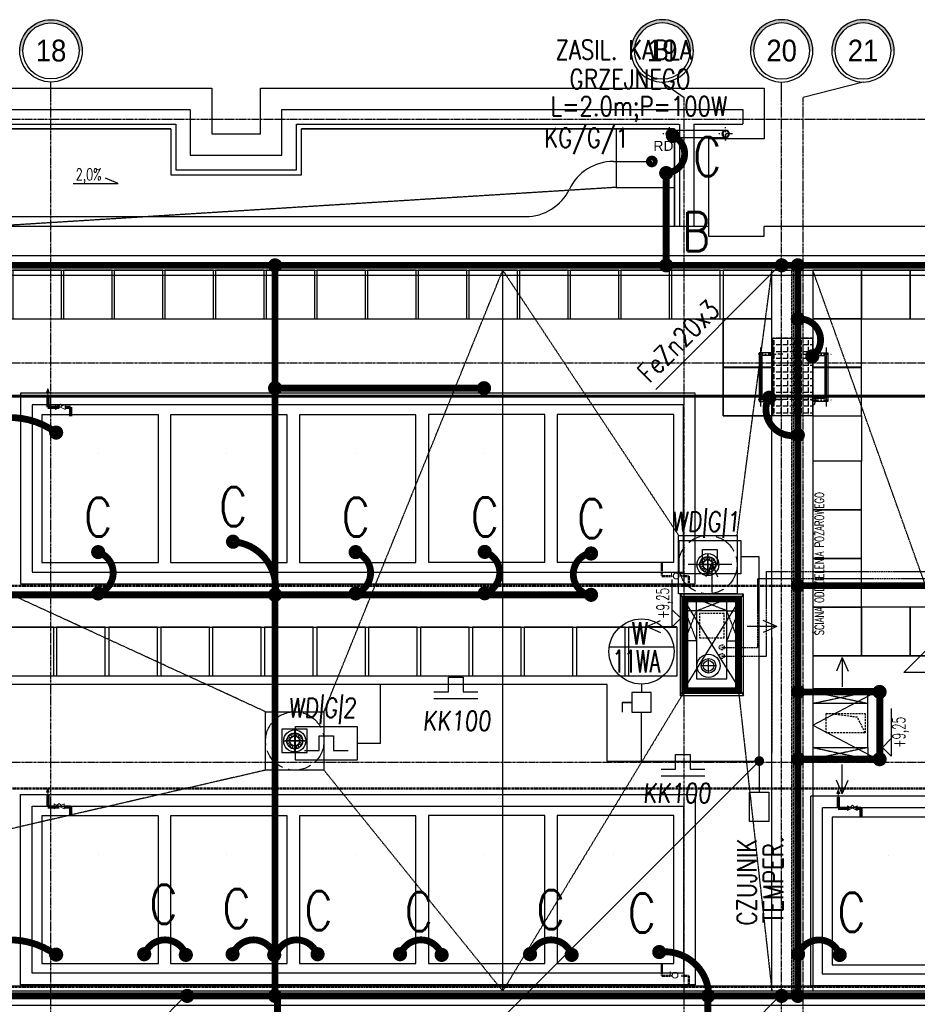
# Model space of a CAD drawing. Extents: x 3880 to 129921, y -116796 to -57711.
# Tile 70 of 110: x 55695 to 56617, y -92002 to -90991. Entities that reach past the tile are written whole.
import ezdxf
from ezdxf.enums import TextEntityAlignment as Align

# ---------------------------------------------------------------- set-up
doc = ezdxf.new("R2010")
doc.units = 0
doc.header["$LTSCALE"] = 2
for name, pattern in [('ACAD_ISO02W100', [15, 12, -3]), ('ACAD_ISO10W100', [18.5, 12, -3, 0.5, -3]), ('CENTER', [2, 1.25, -0.25, 0.25, -0.25]), ('DASHDOT', [1, 0.5, -0.25, 0, -0.25]), ('DASHDOT2', [12.7, 6.35, -3.175, 0, -3.175]), ('DASHED', [0.75, 0.5, -0.25]), ('DIVIDE2', [0.625, 0.25, -0.125, 0, -0.125, 0, -0.125])]:
    doc.linetypes.add(name, pattern=pattern)
doc.layers.get('0').update_dxf_attribs({"color": 101, "linetype": 'CONTINUOUS'})
for name, color, linetype, lineweight in [('2DH_PLS_glp', 202, 'DASHED', 50), ('2DH_PLS_glz', 86, 'CONTINUOUS', 70), ('2DH_SYM', 41, 'CONTINUOUS', 18)]:
    doc.layers.add(name, color=color, linetype=linetype, lineweight=lineweight)
for name, color, linetype in [('E35', 6, 'CONTINUOUS'), ('E50', 3, 'CONTINUOUS'), ('Ele-balustrada', 114, 'CONTINUOUS'), ('Ins-kan', 54, 'CONTINUOUS'), ('Ins-went', 141, 'CONTINUOUS'), ('Ins-wod', 152, 'CONTINUOUS'), ('KOLEKTORY_BMK_SOLAR_2_51', 1, 'CONTINUOUS'), ('Opis-rzedne', 52, 'CONTINUOUS'), ('Opis-spadki', 61, 'CONTINUOUS'), ('Opis-wykonczen', 2, 'CONTINUOUS'), ('Os-osie glowne', 1, 'CENTER'), ('Os-osie-opis', 2, 'CONTINUOUS'), ('Pzt-chodniki-hatch', 252, 'CONTINUOUS'), ('Sc-beton-hatch', 86, 'CONTINUOUS'), ('Sch-opis', 51, 'CONTINUOUS'), ('W-idok', 9, 'CONTINUOUS'), ('W-izol-w', 144, 'CONTINUOUS'), ('W-widok-spadki', 61, 'CONTINUOUS')]:
    doc.layers.add(name, color=color, linetype=linetype)
doc.styles.add('CP_ATTR', font='ROMANS.SHX')
doc.styles.add('dwg_opis duży', font='ARIAL.TTF', dxfattribs={"width": 0.9})
doc.styles.add('dwg_opis podstawowy', font='romans.shx', dxfattribs={"width": 0.9})
doc.styles.add('ROMANS', font='romans', dxfattribs={"width": 0.85})
doc.styles.add('TYTUL2', font='ARIAL.TTF')

# ---------------------------------------------------------------- blocks, each defined once
blk = doc.blocks.new('A$C5F9C5678')
at = {"layer": 'E35'}
for p, q in [((-39.2, 9.9), (-39.2, 24.9)), ((-39.2, 24.9), (-24.2, 24.9)), ((-24.2, 24.9), (-24.2, 9.9)), ((-54.2, 9.9), (-39.2, 9.9)), ((-24.2, 9.9), (-9.2, 9.9))]:
    blk.add_line(p, q, dxfattribs=at)
blk.add_lwpolyline([(-63.3, 34.4), (0, 34.4), (0, 0), (-63.3, 0)], close=True, dxfattribs=at)
blk = doc.blocks.new('A$C396C56EA')
at = {"layer": 'E35'}
for p, q in [((0, 0), (45, 0)), ((0, -6.9), (15, -6.9)), ((15, -6.9), (15, -21.9)), ((30, -21.9), (30, -6.9)), ((30, -6.9), (45, -6.9)), ((15, -21.9), (30, -21.9))]:
    blk.add_line(p, q, dxfattribs=at)
blk = doc.blocks.new('_gkjgskfjgkdfh')
at = {"linetype": 'DASHDOT2', "ltscale": 0.5}
for points in [[(-7, 0), (7, 0)], [(0, -7), (0, 7)], [(0, 0), (0, -7)]]:
    blk.add_lwpolyline(points, dxfattribs=at)
at = {"ltscale": 2}
for radius in [3.75, 3.25]:
    blk.add_circle((0, 0), radius, dxfattribs=at)
blk = doc.blocks.new('SPADKI')
at = {"ltscale": 25}
blk.add_lwpolyline([(0, 0), (0, -70), (-8, -50), (-8, -50)], dxfattribs=at)
at = {"ltscale": 25, "style": 'ROMANS', "width": 0.7}
blk.add_attdef('SP%', text='', height=18, rotation=90, dxfattribs=at).set_placement((-4.9, -24), align=Align.CENTER)
blk = doc.blocks.new('_opis_osi_liczbowy')
blk.add_hatch(color=256).paths.add_polyline_path([(32, 32), (32, 28.8, -1), (32, -28.8), (32, -32, 1)])
for radius in [32, 28.8]:
    blk.add_circle((32, 0), radius)
at = {"style": 'dwg_opis duży', "width": 0.9}
blk.add_attdef('AXNAMEH', text='', height=22.4, rotation=90, dxfattribs=at).set_placement((32, 0), align=Align.MIDDLE_CENTER)
blk = doc.blocks.new('_SKGJFKGJFGKHGJ')
blk.add_line((-13.5, -53.9), (-13.5, 6.9))
at = {"linetype": 'DASHDOT', "ltscale": 5, "flags": 128}
for points in [[(9.4, 0), (-20.4, 0)], [(9.4, -47), (-20.4, -47)]]:
    blk.add_lwpolyline(points, dxfattribs=at)
at = {"flags": 128}
for points in [[(-1.9, -48.5), (-15, -48.5), (-15, 1.5), (-1.9, 1.5)], [(-1.9, -45.5), (-12, -45.5), (-12, -1.5), (-1.9, -1.5)]]:
    blk.add_lwpolyline(points, dxfattribs=at)
for points in [[(0, 5), (0, -5), (-1, -5, -0.199443), (-1, 5)], [(0, -52), (0, -42), (-1, -42, 0.199443), (-1, -52)]]:
    blk.add_lwpolyline(points, format="xyb", close=True, dxfattribs=at)
at = {"linetype": 'DASHED', "ltscale": 0.1, "flags": 128}
for points in [[(-1.9, 1.5), (0, 1.5)], [(-1.9, -1.5), (0, -1.5)], [(0, -45.5), (-1.9, -45.5)], [(0, -48.5), (-1.9, -48.5)]]:
    blk.add_lwpolyline(points, dxfattribs=at)
blk = doc.blocks.new('CPHS_858')
for p, q in [((0, 0.75), (-0.15, 0.35)), ((-0.15, 0.35), (0.15, 0.35)), ((0.15, 0.35), (0, 0.75)), ((0, 0), (0, 0.35))]:
    blk.add_line(p, q)
blk.add_solid([(-0.15, 0.35), (0, 0.75), (0.15, 0.35)])
at = {"linetype": 'ByBlock', "style": 'CP_ATTR', "flags": 9}
for tag in ['OTHER', 'WEIGHT', 'VOLTAGE', 'POWER', 'FLOW', 'TEMPERATURE', 'PN', 'DN', 'CHARACTER', 'ORDER-NO', 'PRODUCT-TYPE', 'ARTICLE', 'PRODUCER', 'NUMBER', 'GROUP', 'NAME']:
    blk.add_attdef(tag, text='', height=0.00005, dxfattribs=at).set_placement((-0.09, -0.02), align=Align.MIDDLE_LEFT)
blk = doc.blocks.new('CPHS_009')
for p, q in [((-0.5, 0.25), (0.5, -0.25)), ((0.5, 0.25), (-0.5, -0.25)), ((-0.5, -0.25), (-0.5, 0.25)), ((-0.2, 0.1), (0, 0.3)), ((0, 0.3), (0.2, 0.1)), ((0.5, -0.25), (0.5, 0.25))]:
    blk.add_line(p, q)
at = {"linetype": 'ByBlock', "style": 'CP_ATTR', "flags": 9}
for tag in ['NAME', 'GROUP', 'NUMBER', 'PRODUCER', 'ARTICLE', 'PRODUCT-TYPE', 'ORDER-NO', 'CHARACTER', 'DN', 'PN', 'TEMPERATURE', 'FLOW', 'POWER', 'VOLTAGE', 'WEIGHT', 'OTHER']:
    blk.add_attdef(tag, text='', height=0.00005, dxfattribs=at).set_placement((-0.09, -0.02), align=Align.MIDDLE_LEFT)
blk = doc.blocks.new('CPHS_873')
for p, q in [((0, 0.3), (0, 0.5)), ((0, 0.5), (0.4, 0.5))]:
    blk.add_line(p, q)
blk.add_circle((0, 0), 0.3)
at = {"linetype": 'ByBlock', "style": 'CP_ATTR', "flags": 9}
for tag in ['OTHER', 'WEIGHT', 'VOLTAGE', 'POWER', 'FLOW', 'TEMPERATURE', 'PN', 'DN', 'CHARACTER', 'ORDER-NO', 'PRODUCT-TYPE', 'ARTICLE', 'PRODUCER', 'NUMBER', 'GROUP', 'NAME']:
    blk.add_attdef(tag, text='', height=0.00005, dxfattribs=at).set_placement((-0.09, -0.02), align=Align.MIDDLE_LEFT)
blk = doc.blocks.new('_kdjkgjksjhgkfhh')
for p, q in [((0, 11.2), (0, -11.2)), ((-11.2, 0), (11.2, 0))]:
    blk.add_line(p, q)
for radius in [11.3, 8.25]:
    blk.add_circle((0, 0), radius)
blk = doc.blocks.new('_kgjdskfgjkfh')
at = {"linetype": 'ACAD_ISO10W100'}
for p, q in [((10, 0), (-10, 0)), ((0, 10), (0, -10))]:
    blk.add_line(p, q, dxfattribs=at)
at = {"linetype": 'Continuous', "ltscale": 7}
for p, q in [((-8, 0), (-5, 0)), ((-7.6, 2.5), (-4.8, 1.5)), ((-6.5, 4.7), (-4, 2.9)), ((-4.7, 6.5), (-2.9, 4)), ((-2.5, 7.6), (-1.5, 4.8)), ((0, 8), (0, 5)), ((2.5, 7.6), (1.5, 4.8)), ((4.7, 6.5), (2.9, 4)), ((6.5, 4.7), (4, 2.9)), ((7.6, 2.5), (4.8, 1.5)), ((8, 0), (5, 0)), ((-7.6, -2.5), (-4.8, -1.5)), ((-6.5, -4.7), (-4, -2.9)), ((-4.7, -6.5), (-2.9, -4)), ((-2.5, -7.6), (-1.5, -4.8)), ((0, -8), (0, -5)), ((2.5, -7.6), (1.5, -4.8)), ((4.7, -6.5), (2.9, -4)), ((6.5, -4.7), (4, -2.9)), ((7.6, -2.5), (4.8, -1.5))]:
    blk.add_line(p, q, dxfattribs=at)
at = {"linetype": 'ACAD_ISO02W100'}
blk.add_circle((0, 0), 30, dxfattribs=at)
at = {"linetype": 'Continuous', "ltscale": 7}
for radius in [8, 5]:
    blk.add_circle((0, 0), radius, dxfattribs=at)
blk = doc.blocks.new('_STRZAŁKA_WENT')
for q in [(-6, -14), (0, -30.2), (6, -14)]:
    blk.add_line((0, 0), q)
blk = doc.blocks.new('dwg_kota arch 50')
blk.add_lwpolyline([(39.75, 9), (-9, 9), (0, 0), (9, 9)])
at = {"style": 'dwg_opis podstawowy', "width": 0.6}
blk.add_attdef('KOTA_ARCH', text='', height=12.75, dxfattribs=at).set_placement((15.375, 8.25), align=Align.BOTTOM_CENTER)

msp = doc.modelspace()

# ---------------------------------------------------------------- hatches: boundary and pattern name
at = {"linetype": 'DASHED', "ltscale": 2}
h = msp.add_hatch(color=4, dxfattribs=at)
h.paths.add_polyline_path([(56413.494, -91644.115, 1), (56418.745, -91644.115, 1)])
h.paths.add_polyline_path([(56418.745, -91635.188, 1), (56413.494, -91635.188, 1)])
at = {"layer": 'W-idok'}
h = msp.add_hatch(dxfattribs=at)
h.set_pattern_fill('ANGLE', color=256, angle=90, style=0)
h.set_pattern_definition([(90, (-41424.7545, -143286.198), (-6.985, 4e-16), [5.08, -1.905]), (180, (-41424.7545, -143286.198), (-9e-16, -6.985), [5.08, -1.905])])
h.paths.add_polyline_path([(56468.547, -91397.683), (56468.547, -91317.683), (56509.047, -91317.683), (56509.047, -91397.683)])

# ---------------------------------------------------------------- linework, layer by layer
at = {"color": 4, "linetype": 'DASHED', "ltscale": 0.8}
for p, q in [((56461.944, -91644.115), (56461.944, -91557.187)), ((56461.944, -91557.187), (56655.353, -91557.187)), ((56453.016, -91635.188), (56453.016, -91564.345)), ((56453.016, -91564.345), (56655.353, -91564.345))]:
    msp.add_line(p, q, dxfattribs=at)
at = {"color": 4, "linetype": 'DASHED', "ltscale": 2}
for p, q in [((56393.368, -91600.326), (56393.368, -91625.326)), ((56418.368, -91600.326), (56393.368, -91600.326)), ((56418.368, -91625.326), (56418.368, -91600.326)), ((56393.368, -91625.326), (56418.368, -91625.326)), ((56555.376, -91707.022), (56523.376, -91703.022)), ((56523.376, -91723.022), (56523.376, -91703.022)), ((56523.376, -91703.022), (56563.376, -91703.022)), ((56563.376, -91723.022), (56555.376, -91707.022)), ((56563.376, -91703.022), (56563.376, -91723.022)), ((56563.376, -91723.022), (56523.376, -91723.022))]:
    msp.add_line(p, q, dxfattribs=at)
at = {"color": 4, "linetype": 'DASHED', "ltscale": 0.8}
for points in [[(56416.119, -91635.188), (56453.016, -91635.188)], [(56416.119, -91644.115), (56461.944, -91644.115)]]:
    msp.add_lwpolyline(points, dxfattribs=at)
at = {"color": 4, "linetype": 'DASHED', "ltscale": 2}
for centre in [(56416.119, -91635.188), (56416.119, -91644.115)]:
    msp.add_circle(centre, 2.626, dxfattribs=at)
at = {"layer": '2DH_PLS_glp'}
for p, q in [((56354.426, -91548.91), (56354.426, -91556.99)), ((56354.426, -91550.103), (56354.426, -91561.99)), ((56354.426, -91561.99), (56364.785, -91561.99)), ((56374.785, -91561.99), (56382.288, -91561.99)), ((56382.288, -91561.99), (56382.288, -91571.937)), ((54215.861, -91571.937), (57884.164, -91572.348)), ((57212.899, -91780.224), (53518.435, -91780.224)), ((56354.426, -91959.277), (56354.426, -91967.358)), ((56354.426, -91960.47), (56354.426, -91972.358)), ((56354.426, -91972.358), (56364.785, -91972.358)), ((56374.785, -91972.358), (56382.288, -91972.358)), ((56382.288, -91972.358), (56382.288, -91982.304)), ((54215.861, -91983.726), (61749.61, -91983.726))]:
    msp.add_line(p, q, dxfattribs=at)
at = {"layer": '2DH_PLS_glz'}
for p, q in [((53526.181, -91377.037), (58587.485, -91377.331)), ((55724.334, -91377.039), (55724.334, -91388.52)), ((55724.334, -91388.52), (55735.889, -91388.52)), ((55741.889, -91388.52), (55747.549, -91388.52)), ((55747.549, -91388.52), (55747.549, -91397.749)), ((55724.334, -91787.406), (55724.334, -91798.887)), ((56535.645, -91788.828), (56535.645, -91800.309)), ((55724.334, -91798.887), (55735.889, -91798.887)), ((55741.889, -91798.887), (55747.549, -91798.887)), ((55747.549, -91798.887), (55747.549, -91808.116)), ((56535.645, -91800.309), (56547.2, -91800.309)), ((56553.2, -91800.309), (56558.86, -91800.309)), ((56558.86, -91800.309), (56558.86, -91809.537))]:
    msp.add_line(p, q, dxfattribs=at)
at = {"layer": 'E35'}
for p, q in [((56348.379, -91370.368), (56477.547, -91241.2)), ((56348.379, -91370.368), (56477.547, -91241.2)), ((56732.543, -91531.358), (56602.872, -91661.03)), ((56300.542, -91634.809), (56367.26, -91634.809)), ((56961.321, -91661.03), (56602.872, -91661.03)), ((56454.542, -91751.961), (56008.496, -92198.007)), ((55738.206, -92120.368), (55867.374, -91991.2)), ((55738.206, -92120.368), (55867.374, -91991.2)), ((56286.312, -92182.435), (56477.547, -91991.2)), ((56286.312, -92182.435), (56477.547, -91991.2))]:
    msp.add_line(p, q, dxfattribs=at)
at = {"layer": 'E35', "ltscale": 0.5}
msp.add_line((56313.732, -91691.712), (56313.732, -91701.712), dxfattribs=at)
for points in [[(56343.732, -91681.712), (56323.732, -91681.712), (56323.732, -91701.712), (56343.732, -91701.712)], [(56323.732, -91691.712), (56313.732, -91691.712), (56313.732, -91691.712), (56323.732, -91691.712)], [(56444.542, -91783.958), (56464.542, -91783.958), (56464.542, -91813.982), (56444.542, -91813.982)]]:
    msp.add_lwpolyline(points, close=True, dxfattribs=at)
at = {"layer": 'E35', "const_width": 5}
msp.add_lwpolyline([(56452.042, -91751.961, 1), (56457.042, -91751.961, 1)], format="xyb", close=True, dxfattribs=at)
at = {"layer": 'E50'}
for p, q in [((56304.79, -91136.378), (56344.278, -91136.378)), ((55118.403, -91193.008), (56214.684, -91193.008)), ((56454.542, -91542.132), (56435.635, -91542.132)), ((56454.542, -91751.961), (56454.542, -91542.132)), ((56298.35, -91673.295), (54852.002, -91673.295)), ((56065.914, -91733.787), (56065.914, -91673.295)), ((56298.35, -91751.961), (56298.35, -91673.295)), ((56333.732, -91672.876), (56333.732, -91681.712)), ((56333.732, -91751.961), (56333.732, -91701.712)), ((56065.914, -91733.787), (56041.873, -91733.787)), ((56298.35, -91751.961), (56454.542, -91751.961)), ((56454.542, -91751.961), (56454.542, -91783.958))]:
    msp.add_line(p, q, dxfattribs=at)
at = {"layer": 'E50', "const_width": 7}
for points in [[(56362.205, -91110.187, -1), (56369.705, -91110.187, -1)], [(56344.278, -91133.878, 1), (56344.278, -91138.878, 1)], [(56355.276, -91148.315, -1), (56362.776, -91148.315, -1)], [(55953.797, -91243.022, -1), (55961.297, -91243.022, -1)], [(56490.398, -91243.022, -1), (56497.898, -91243.022, -1)], [(56490.398, -91298.057, -1), (56497.898, -91298.057, -1)], [(56505.297, -91336.416, -1), (56512.797, -91336.416, -1)], [(55953.797, -91369.168, -1), (55961.297, -91369.168, -1)], [(56168.269, -91369.168, -1), (56175.769, -91369.168, -1)], [(56468.443, -91378.95, -1), (56460.943, -91378.95, -1)], [(55732.838, -91418.459, 1), (55732.838, -91410.959, 1)], [(56490.398, -91417.309, 1), (56497.898, -91417.309, 1)], [(55914.42, -91530.489, -1), (55914.42, -91522.989, -1)], [(55772.225, -91537.422, -1), (55779.725, -91537.422, -1)], [(56036.456, -91537.422, -1), (56043.956, -91537.422, -1)], [(56168.997, -91537.207, -1), (56176.497, -91537.207, -1)], [(56278.17, -91538.844, -1), (56285.67, -91538.844, -1)], [(56490.398, -91571.937, -1), (56497.898, -91571.937, -1)], [(55772.225, -91579.879, -1), (55779.725, -91579.879, -1)], [(55953.797, -91581.301, -1), (55961.297, -91581.301, -1)], [(55957.547, -91585.051, 1), (55957.547, -91577.551, 1)], [(56036.456, -91579.879, -1), (56043.956, -91579.879, -1)], [(56168.997, -91579.664, -1), (56176.497, -91579.664, -1)], [(56278.17, -91581.301, -1), (56285.67, -91581.301, -1)], [(56490.726, -91680.999, -1), (56498.226, -91680.999, -1)], [(56574.329, -91680.999, -1), (56581.829, -91680.999, -1)], [(56490.726, -91750.022, -1), (56498.226, -91750.022, -1)], [(56574.329, -91750.022, -1), (56581.829, -91750.022, -1)], [(56355.648, -91947.974, -1), (56348.148, -91947.974, -1)], [(55732.838, -91954.344, 1), (55732.838, -91946.844, 1)], [(55823.221, -91953.96, -1), (55823.221, -91946.46, -1)], [(55865.941, -91954.67, 1), (55865.941, -91947.17, 1)], [(55913.922, -91953.96, -1), (55913.922, -91946.46, -1)], [(55956.642, -91954.67, 1), (55956.642, -91947.17, 1)], [(56001.173, -91953.96, 1), (56001.173, -91946.46, 1)], [(56085.826, -91953.96, -1), (56085.826, -91946.46, -1)], [(56128.546, -91954.67, 1), (56128.546, -91947.17, 1)], [(56219.259, -91953.96, -1), (56219.259, -91946.46, -1)], [(56261.979, -91954.67, 1), (56261.979, -91947.17, 1)], [(56494.429, -91954.022, -1), (56494.429, -91946.522, -1)], [(56537.149, -91954.732, 1), (56537.149, -91947.232, 1)], [(55961.297, -91993.022, -1), (55953.797, -91993.022, -1)], [(56405.853, -91993.022, -1), (56398.353, -91993.022, -1)], [(56490.398, -91993.022, -1), (56497.898, -91993.022, -1)]]:
    msp.add_lwpolyline(points, format="xyb", close=True, dxfattribs=at)
for points in [[(56365.955, -91110.187, -0.78481799), (56359.698, -91148.129, -2.21832926)], [(56494.148, -91298.057, -0.73203242), (56509.719, -91336.23, -2.21832926)], [(56494.148, -91417.309, -0.62059866), (56464.022, -91379.135, -2.21832926)], [(55732.838, -91414.709, 0.31998417), (55638.525, -91414.038, 2.21832926)], [(55957.547, -91581.301, 0.43585969), (55914.869, -91526.777, 2.21832926)], [(55775.975, -91537.422, -0.71386373), (55776.646, -91579.693, -2.21832926)], [(56040.206, -91537.422, -0.71386373), (56040.878, -91579.693, -2.21832926)], [(56172.747, -91537.207, -0.71386373), (56173.418, -91579.478, -2.21832926)], [(56279.074, -91538.844, 0.71386373), (56278.402, -91581.115, 2.21832926)], [(55732.838, -91950.92, 0.31998417), (55638.525, -91950.248, 2.21832926)], [(55865.941, -91950.92, 0.71386373), (55823.67, -91950.248, 2.21832926)], [(55956.642, -91950.92, 0.71386373), (55914.371, -91950.248, 2.21832926)], [(55958.453, -91950.92, -0.71386373), (56000.723, -91950.248, -2.21832926)], [(56128.546, -91950.92, 0.71386373), (56086.275, -91950.248, 2.21832926)], [(56261.979, -91950.92, 0.71386373), (56219.708, -91950.248, 2.21832926)], [(56537.149, -91950.982, 0.71386373), (56494.878, -91950.31, 2.21832926)], [(56351.898, -91947.974, -0.44561768), (56402.774, -91992.676, -2.21832926)]]:
    msp.add_lwpolyline(points, format="xyb", dxfattribs=at)
at = {"layer": 'E50', "ltscale": 15, "const_width": 7}
for points in [[(56359.117, -91152.063, 1), (56358.935, -91144.566, 1)], [(56359.117, -91246.771, 1), (56358.935, -91239.273, 1)], [(56477.638, -91246.771, 1), (56477.456, -91239.273, 1)], [(55867.465, -91996.771, 1), (55867.283, -91989.273, 1)], [(56477.638, -91996.771, 1), (56477.456, -91989.273, 1)]]:
    msp.add_lwpolyline(points, format="xyb", close=True, dxfattribs=at)
at = {"layer": 'E50', "const_width": 7}
for points in [[(56359.026, -91243.022), (56359.026, -91148.315)], [(53609.547, -91243.022), (62552.547, -91243.022)], [(55957.547, -91243.022), (55957.547, -91993.022)], [(56494.148, -91243.022), (56494.148, -91993.022)], [(55957.547, -91369.168), (56172.019, -91369.168)], [(53450.164, -91581.301), (55957.547, -91581.301)], [(56281.92, -91581.301), (55957.404, -91581.301)], [(57153.597, -91571.937), (56494.148, -91571.937)], [(56378.214, -91585.584), (56433.214, -91585.584), (56433.214, -91679.584), (56378.214, -91679.584), (56378.214, -91585.584)], [(56494.148, -91680.999), (56578.079, -91680.999), (56578.079, -91750.022), (56506.011, -91750.022), (56494.148, -91750.022)], [(53450.164, -91993.022), (62552.547, -91993.022)], [(55960.066, -91993.022), (55960.066, -95501.275)]]:
    msp.add_lwpolyline(points, dxfattribs=at)
at = {"layer": 'E50', "linetype": 'DIVIDE2', "ltscale": 70, "const_width": 7}
msp.add_lwpolyline([(56401.691, -91993.022), (56401.691, -95743.022)], dxfattribs=at)
at = {"layer": 'E50', "color": 6}
msp.add_circle((56333.732, -91639.451), 33.425, dxfattribs=at)
at = {"layer": 'E50'}
for centre, start, end in [((56304.79, -91186.378), 90, 154.297406), ((56214.684, -91143.008), 270, 334.297406)]:
    msp.add_arc(centre, 50, start, end, dxfattribs=at)
at = {"layer": 'Ins-kan', "ltscale": 0.2}
for p, q in [((56402.478, -91661.667), (56402.478, -91646.667)), ((56409.978, -91654.167), (56394.978, -91654.167))]:
    msp.add_line(p, q, dxfattribs=at)
for radius in [11.862, 7.5, 5.5]:
    msp.add_circle((56402.478, -91654.167), radius, dxfattribs=at)
at = {"layer": 'KOLEKTORY_BMK_SOLAR_2_51'}
for points in [[(55837.846, -91548.045), (55837.846, -91396.327), (55718.236, -91396.327), (55718.236, -91548.045)], [(55969.898, -91548.045), (55969.898, -91396.327), (55850.288, -91396.327), (55850.288, -91548.045)], [(56102.077, -91548.045), (56102.077, -91396.327), (55982.468, -91396.327), (55982.468, -91548.045)], [(56234.618, -91547.83), (56234.618, -91396.112), (56115.008, -91396.112), (56115.008, -91547.83)], [(56366.797, -91547.83), (56366.797, -91396.112), (56247.188, -91396.112), (56247.188, -91547.83)], [(55837.846, -91959.834), (55837.846, -91808.116), (55718.236, -91808.116), (55718.236, -91959.834)], [(55969.898, -91959.834), (55969.898, -91808.116), (55850.288, -91808.116), (55850.288, -91959.834)], [(56102.077, -91959.834), (56102.077, -91808.116), (55982.468, -91808.116), (55982.468, -91959.834)], [(56234.618, -91959.619), (56234.618, -91807.901), (56115.008, -91807.901), (56115.008, -91959.619)], [(56366.797, -91959.619), (56366.797, -91807.901), (56247.188, -91807.901), (56247.188, -91959.619)], [(56649.157, -91961.256), (56649.157, -91809.537), (56529.547, -91809.537), (56529.547, -91961.256)]]:
    msp.add_lwpolyline(points, close=True, dxfattribs=at)
at = {"layer": 'Opis-wykonczen'}
for points in [[(55776.07, -91436.123), (55776.07, -91436.112)], [(55908.122, -91436.123), (55908.122, -91436.112)], [(56040.302, -91436.123), (56040.302, -91436.112)], [(56172.842, -91435.908), (56172.842, -91435.897)], [(56305.022, -91435.908), (56305.022, -91435.897)], [(55776.07, -91847.912), (55776.07, -91847.901)], [(55908.122, -91847.912), (55908.122, -91847.901)], [(56040.302, -91847.912), (56040.302, -91847.901)], [(56172.842, -91847.697), (56172.842, -91847.686)], [(56305.022, -91847.697), (56305.022, -91847.686)], [(56587.382, -91849.334), (56587.382, -91849.323)]]:
    msp.add_lwpolyline(points, dxfattribs=at)
at = {"layer": 'Os-osie glowne'}
for points in [[(55727.547, -96575.018), (55727.547, -91070.848)], [(56377.547, -96575.018), (56377.547, -91070.848)], [(56477.547, -96575.018), (56477.547, -91070.848)], [(56499.547, -96575.018), (56499.547, -91070.848)], [(50525.547, -91093.022), (62792.547, -91093.022)], [(50525.547, -91243.022), (62792.547, -91243.022)], [(50525.547, -91343.022), (62792.547, -91343.022)], [(50525.547, -91753.022), (62792.547, -91753.022)], [(50525.547, -91993.022), (62792.547, -91993.022)]]:
    msp.add_lwpolyline(points, dxfattribs=at)
at = {"layer": 'Os-osie-opis'}
for points in [[(55727.547, -91070.848), (55727.547, -91054.848)], [(56355.047, -91054.848), (56377.547, -91070.848)], [(56477.547, -91070.848), (56477.547, -91054.848)], [(56561.047, -91054.848), (56499.547, -91070.848)]]:
    msp.add_lwpolyline(points, dxfattribs=at)
at = {"layer": 'Pzt-chodniki-hatch'}
for points in [[(55688.303, -91248.022), (55688.303, -91298.022), (55738.303, -91298.022), (55738.303, -91248.022)], [(55740.303, -91248.022), (55740.303, -91298.022), (55790.303, -91298.022), (55790.303, -91248.022)], [(55792.303, -91248.022), (55792.303, -91298.022), (55842.303, -91298.022), (55842.303, -91248.022)], [(55844.303, -91248.022), (55844.303, -91298.022), (55894.303, -91298.022), (55894.303, -91248.022)], [(55896.303, -91248.022), (55896.303, -91298.022), (55946.303, -91298.022), (55946.303, -91248.022)], [(55948.303, -91248.022), (55948.303, -91298.022), (55998.303, -91298.022), (55998.303, -91248.022)], [(56000.303, -91248.022), (56000.303, -91298.022), (56050.303, -91298.022), (56050.303, -91248.022)], [(56052.303, -91248.022), (56052.303, -91298.022), (56102.303, -91298.022), (56102.303, -91248.022)], [(56104.303, -91248.022), (56104.303, -91298.022), (56154.303, -91298.022), (56154.303, -91248.022)], [(56156.303, -91248.022), (56156.303, -91298.022), (56206.303, -91298.022), (56206.303, -91248.022)], [(56208.303, -91248.022), (56208.303, -91298.022), (56258.303, -91298.022), (56258.303, -91248.022)], [(56260.303, -91248.022), (56260.303, -91298.022), (56310.303, -91298.022), (56310.303, -91248.022)], [(56312.303, -91248.022), (56312.303, -91298.022), (56362.303, -91298.022), (56362.303, -91248.022)], [(56364.303, -91248.022), (56364.303, -91298.022), (56414.303, -91298.022), (56414.303, -91248.022)], [(56417.547, -91248.022), (56417.547, -91298.022), (56467.547, -91298.022), (56467.547, -91248.022)], [(56509.547, -91248.022), (56509.547, -91298.022), (56559.547, -91298.022), (56559.547, -91248.022)], [(56559.547, -91248.022), (56559.547, -91298.022), (56609.547, -91298.022), (56609.547, -91248.022)], [(56609.547, -91248.022), (56609.547, -91298.022), (56659.547, -91298.022), (56659.547, -91248.022)], [(56417.547, -91297.852), (56417.547, -91347.852), (56467.547, -91347.852), (56467.547, -91297.852)], [(56509.547, -91297.852), (56509.547, -91347.852), (56559.547, -91347.852), (56559.547, -91297.852)], [(56417.547, -91347.683), (56417.547, -91397.683), (56467.547, -91397.683), (56467.547, -91347.683)], [(56509.547, -91347.683), (56509.547, -91397.683), (56559.547, -91397.683), (56559.547, -91347.683)], [(56509.547, -91444.022), (56509.547, -91494.022), (56559.547, -91494.022), (56559.547, -91444.022)], [(56509.547, -91494.022), (56509.547, -91544.022), (56559.547, -91544.022), (56559.547, -91494.022)], [(56509.547, -91544.022), (56509.547, -91594.022), (56559.547, -91594.022), (56559.547, -91544.022)], [(56509.547, -91594.022), (56509.547, -91644.022), (56559.547, -91644.022), (56559.547, -91594.022)], [(56559.547, -91594.022), (56559.547, -91644.022), (56609.547, -91644.022), (56609.547, -91594.022)], [(56609.547, -91594.022), (56609.547, -91644.022), (56659.547, -91644.022), (56659.547, -91594.022)], [(55680.303, -91614.548), (55680.303, -91664.548), (55730.303, -91664.548), (55730.303, -91614.548)], [(55733.303, -91614.548), (55733.303, -91664.548), (55783.303, -91664.548), (55783.303, -91614.548)], [(55786.803, -91614.548), (55786.803, -91664.548), (55836.803, -91664.548), (55836.803, -91614.548)], [(55840.303, -91614.548), (55840.303, -91664.548), (55890.303, -91664.548), (55890.303, -91614.548)], [(55893.303, -91614.548), (55893.303, -91664.548), (55943.303, -91664.548), (55943.303, -91614.548)], [(55946.803, -91614.548), (55946.803, -91664.548), (55996.803, -91664.548), (55996.803, -91614.548)], [(56000.303, -91614.548), (56000.303, -91664.548), (56050.303, -91664.548), (56050.303, -91614.548)], [(56053.303, -91614.548), (56053.303, -91664.548), (56103.303, -91664.548), (56103.303, -91614.548)], [(56106.803, -91614.548), (56106.803, -91664.548), (56156.803, -91664.548), (56156.803, -91614.548)], [(56160.303, -91614.548), (56160.303, -91664.548), (56210.303, -91664.548), (56210.303, -91614.548)], [(56213.303, -91614.548), (56213.303, -91664.548), (56263.303, -91664.548), (56263.303, -91614.548)], [(56266.803, -91614.548), (56266.803, -91664.548), (56316.803, -91664.548), (56316.803, -91614.548)], [(56320.303, -91614.548), (56320.303, -91664.548), (56370.303, -91664.548), (56370.303, -91614.548)]]:
    msp.add_lwpolyline(points, close=True, dxfattribs=at)
msp.add_lwpolyline([(56559.547, -91397.683), (56559.547, -91444.022)], dxfattribs=at)
at = {"layer": 'Sc-beton-hatch'}
msp.add_lwpolyline([(55964.547, -91719.022), (55964.547, -91743.022), (55990.547, -91743.022), (55990.547, -91719.022)], close=True, dxfattribs=at)
at = {"layer": 'W-idok', "linetype": 'DASHED', "ltscale": 0.5}
for p, q in [((55464.547, -91083.022), (55870.547, -91083.022)), ((55964.547, -91083.022), (56437.547, -91083.022)), ((55479.547, -91098.022), (55855.547, -91098.022)), ((55979.547, -91098.022), (56372.547, -91098.022)), ((56372.547, -91098.022), (56372.547, -91203.022)), ((56387.547, -91098.022), (56387.547, -91203.022)), ((56387.547, -91098.022), (56437.547, -91098.022)), ((56578.079, -91680.999), (56509.547, -91680.999)), ((56578.079, -91680.999), (56578.079, -91750.022)), ((56566.079, -91692.999), (56509.547, -91692.999)), ((56566.079, -91738.022), (56566.079, -91692.999)), ((56509.547, -91738.022), (56566.079, -91738.022)), ((56578.079, -91750.022), (56509.547, -91750.022))]:
    msp.add_line(p, q, dxfattribs=at)
at = {"layer": 'W-idok'}
for p, q in [((56467.547, -91248.022), (56509.547, -91248.022)), ((56467.547, -91988.022), (56467.547, -91248.022)), ((56509.547, -91248.022), (56509.547, -91988.022)), ((56417.547, -91397.683), (56417.547, -91298.022)), ((56509.547, -91988.022), (56467.547, -91988.022))]:
    msp.add_line(p, q, dxfattribs=at)
at = {"layer": 'W-idok', "linetype": 'DASHED'}
msp.add_line((56467.547, -91625.008), (56467.547, -91743.022), dxfattribs=at)
at = {"layer": 'W-idok', "linetype": 'DASHED', "ltscale": 0.5}
for points in [[(55870.547, -91083.022), (55870.547, -91130.022), (55964.547, -91130.022), (55964.547, -91083.022)], [(56437.547, -91083.022), (56437.547, -91098.022)], [(55855.547, -91098.022), (55855.547, -91145.022), (55979.547, -91145.022), (55979.547, -91098.022)], [(53460.047, -91333.022), (53599.547, -91333.022), (53599.547, -91233.022), (62562.547, -91233.022), (62562.547, -92003.022), (53460.047, -92003.022)], [(53460.047, -91348.022), (53614.547, -91348.022), (53614.547, -91248.022), (62547.547, -91248.022), (62547.547, -91988.022), (53460.047, -91988.022)], [(56390.214, -91597.584), (56390.214, -91585.584)], [(56421.214, -91597.584), (56390.214, -91585.584)], [(56390.214, -91597.584), (56421.214, -91585.584)], [(56421.214, -91597.584), (56421.214, -91585.584)], [(56390.214, -91597.584), (56378.214, -91597.584)], [(56378.214, -91597.584), (56390.214, -91628.584)], [(56378.214, -91628.584), (56390.214, -91597.584)], [(56421.214, -91597.584), (56433.214, -91597.584)], [(56433.214, -91628.584), (56421.214, -91597.584)], [(56433.214, -91597.584), (56421.214, -91628.584)], [(56390.214, -91628.584), (56378.214, -91628.584)], [(56421.214, -91628.584), (56433.214, -91628.584)], [(56566.079, -91692.999), (56509.547, -91680.999)], [(56566.079, -91680.999), (56509.547, -91692.999)], [(56566.079, -91692.999), (56566.079, -91680.999)], [(56566.079, -91738.022), (56509.547, -91750.022)], [(56509.547, -91738.022), (56566.079, -91750.022)], [(56566.079, -91738.022), (56566.079, -91750.022)]]:
    msp.add_lwpolyline(points, dxfattribs=at)
at = {"layer": 'W-idok'}
for points in [[(55484.547, -91103.022), (55850.547, -91103.022)], [(55984.547, -91103.022), (56367.547, -91103.022), (56367.547, -91203.022)], [(56362.57, -91104.271), (56420.047, -91104.271)], [(56362.57, -91111.77), (56420.047, -91111.77)], [(55638.236, -91298.022), (56417.547, -91298.022)], [(56468.547, -91397.683), (56417.547, -91397.683)], [(57140.347, -91594.022), (56559.547, -91594.022)], [(55638.236, -91614.548), (56368.547, -91614.548)], [(57140.347, -91644.022), (56509.547, -91644.022)], [(53460.047, -91664.548), (56368.547, -91664.548)]]:
    msp.add_lwpolyline(points, dxfattribs=at)
at = {"layer": 'W-idok', "linetype": 'DASHED'}
for points in [[(56487.547, -91243.022), (56487.547, -91993.022)], [(56489.547, -91993.022), (56489.547, -91243.022)]]:
    msp.add_lwpolyline(points, dxfattribs=at)
at = {"layer": 'W-idok'}
msp.add_lwpolyline([(56468.547, -91397.683), (56468.547, -91317.683), (56509.047, -91317.683), (56509.047, -91397.683)], close=True, dxfattribs=at)
at = {"layer": 'W-idok', "linetype": 'DASHED', "ltscale": 0.5}
for points in [[(56388.797, -91374.112), (55696.236, -91374.112), (55696.236, -91570.045), (56388.797, -91570.045)], [(56376.797, -91386.112), (55708.236, -91386.112), (55708.236, -91558.045), (56376.797, -91558.045)], [(56378.214, -91585.584), (56378.214, -91647.584), (56378.214, -91679.584), (56433.214, -91679.584), (56433.214, -91585.584)], [(56390.214, -91597.584), (56390.214, -91647.584), (56390.214, -91667.584), (56421.214, -91667.584), (56421.214, -91597.584)], [(55696.236, -91786.116), (56388.797, -91786.116), (56388.797, -91981.619), (55696.236, -91981.619)], [(56507.547, -91787.537), (57201.818, -91787.537), (57201.818, -91982.699), (56507.547, -91982.699)], [(55708.236, -91798.116), (56376.797, -91798.116), (56376.797, -91969.619), (55708.236, -91969.619)], [(56519.547, -91799.537), (57189.818, -91799.537), (57189.818, -91970.699), (56519.547, -91970.699)]]:
    msp.add_lwpolyline(points, close=True, dxfattribs=at)
at = {"layer": 'W-izol-w', "linetype": 'Continuous'}
for p, q in [((56402.547, -91203.022), (54932.547, -91203.022)), ((57745.547, -91203.022), (56459.547, -91203.022)), ((56509.547, -91715.175), (56580.966, -91677.554)), ((56509.547, -91715.175), (56580.966, -91752.795))]:
    msp.add_line(p, q, dxfattribs=at)
for points in [[(55442.547, -91061.022), (55892.547, -91061.022)], [(55892.547, -91061.022), (55892.547, -91108.022), (55942.547, -91108.022), (55942.547, -91061.022)], [(55942.547, -91061.022), (56459.547, -91061.022), (56459.547, -91113.022), (56437.547, -91113.022), (56437.547, -91113.022), (56437.547, -91113.022), (56402.547, -91113.022), (56402.547, -91203.022)], [(55850.547, -91103.022), (55484.547, -91103.022)], [(55850.547, -91103.022), (55850.547, -91150.022), (55984.547, -91150.022), (55984.547, -91103.022)], [(56367.547, -91203.022), (56367.547, -91103.022), (55984.547, -91103.022)], [(56402.547, -91203.022), (56402.547, -91213.022), (56459.547, -91213.022), (56459.547, -91203.022)], [(53460.047, -91353.022), (53619.547, -91353.022), (53619.547, -91253.022), (62542.547, -91253.022), (62542.547, -91983.022), (53460.047, -91983.022)], [(56373.214, -91580.584), (56438.214, -91684.584)], [(56373.214, -91684.584), (56438.214, -91580.584)], [(56509.547, -91677.554), (56580.966, -91677.554), (56580.966, -91752.795), (56509.547, -91752.795)]]:
    msp.add_lwpolyline(points, dxfattribs=at)
msp.add_lwpolyline([(56373.214, -91580.584), (56373.214, -91647.584), (56373.214, -91684.584), (56438.214, -91684.584), (56438.214, -91580.584)], close=True, dxfattribs=at)
at = {"layer": 'W-widok-spadki', "linetype": 'DASHED', "ltscale": 0.5}
for points in [[(56367.547, -91103.022), (56307.547, -91103.022), (56307.547, -91163.022), (56367.547, -91163.022)], [(56371.797, -91520.272), (56431.797, -91520.272), (56431.797, -91580.272), (56371.797, -91580.272)], [(55947.78, -91701.283), (56007.78, -91701.283), (56007.78, -91761.283), (55947.78, -91761.283)]]:
    msp.add_lwpolyline(points, close=True, dxfattribs=at)
for points in [[(56307.547, -91163.022), (55667.547, -91203.022)], [(55947.78, -91701.283), (54963.797, -91248.022)], [(56007.78, -91701.283), (56191.289, -91248.022), (56371.797, -91520.272)], [(56191.289, -91988.022), (56191.289, -91248.022)], [(56431.797, -91520.272), (56467.547, -91248.022)], [(56752.547, -91928.022), (56509.547, -91248.022)], [(56378.214, -91679.584), (56191.289, -91988.022), (56007.78, -91761.283)], [(56433.214, -91679.584), (56467.547, -91988.022)], [(55947.78, -91761.283), (54963.797, -91988.022)]]:
    msp.add_lwpolyline(points, dxfattribs=at)

# ---------------------------------------------------------------- block references
at = {"layer": '2DH_SYM', "xscale": 10, "yscale": 10, "zscale": 10}
for name, p in [('CPHS_858', (55724.334, -91377.039)), ('CPHS_009', (55737.179, -91388.489)), ('CPHS_858', (55724.334, -91787.406)), ('CPHS_858', (56535.645, -91788.828)), ('CPHS_009', (55735.941, -91798.329)), ('CPHS_009', (56550.2, -91800.309))]:
    msp.add_blockref(name, p, dxfattribs=at)
at = {"layer": '2DH_SYM', "xscale": 10, "yscale": 10, "zscale": 10, "rotation": 90}
for p in [(56369.36, -91561.963), (56368.122, -91971.803)]:
    msp.add_blockref('CPHS_873', p, dxfattribs=at)
at = {"layer": 'E35'}
for p in [(56435.635, -91559.796), (56041.873, -91750.97)]:
    msp.add_blockref('A$C5F9C5678', p, dxfattribs=at)
at = {"layer": 'E35', "xscale": -1, "rotation": 180}
for p in [(56120.564, -91687.652), (56353.702, -91767.237)]:
    msp.add_blockref('A$C396C56EA', p, dxfattribs=at)
at = {"layer": 'Ele-balustrada', "xscale": -1, "rotation": 180}
msp.add_blockref('_SKGJFKGJFGKHGJ', (56469.297, -91381.183), dxfattribs=at)
at = {"layer": 'Ele-balustrada', "rotation": 180}
msp.add_blockref('_SKGJFKGJFGKHGJ', (56509.797, -91381.183), dxfattribs=at)
at = {"layer": 'Ins-went', "xscale": -1}
for p in [(56405.714, -91548.851), (56539.813, -91645.598)]:
    msp.add_blockref('_STRZAŁKA_WENT', p, dxfattribs=at)
at = {"layer": 'Ins-went'}
for p, rotation in [((56339.272, -91613.782), 90), ((56539.813, -91785.658), 180)]:
    msp.add_blockref('_STRZAŁKA_WENT', p, dxfattribs=dict(at, rotation=rotation))
at = {"layer": 'Ins-went', "xscale": -1, "rotation": 270}
msp.add_blockref('_STRZAŁKA_WENT', (56472.464, -91613.782), dxfattribs=at)
at = {"layer": 'Ins-wod', "xscale": -1}
msp.add_blockref('_gkjgskfjgkdfh', (56362.57, -91108.022), dxfattribs=at)
at = {"layer": 'Ins-wod', "rotation": 270}
for p in [(56401.797, -91550.272), (55977.78, -91731.283)]:
    msp.add_blockref('_kgjdskfgjkfh', p, dxfattribs=at)
at = {"layer": 'Ins-wod'}
for p in [(56401.797, -91550.272), (55977.78, -91731.283)]:
    msp.add_blockref('_kdjkgjksjhgkfhh', p, dxfattribs=at)
at = {"layer": 'Opis-rzedne', "rotation": 90}
msp.add_blockref('dwg_kota arch 50', (56373.965, -91605.402), dxfattribs=at).add_auto_attribs({'KOTA_ARCH': '+9,25'})
at = {"layer": 'Opis-rzedne'}
ref = msp.add_blockref('dwg_kota arch 50', (56580.966, -91737.852), dxfattribs=dict(at, xscale=-1, rotation=270))
ref.add_attrib('KOTA_ARCH', '+9,25', dxfattribs={"layer": '0', "height": 12.75, "rotation": 90, "style": 'dwg_opis podstawowy', "width": 0.6}).set_placement((56608.038, -91722.477), align=Align.BOTTOM_CENTER)
at = {"layer": 'Opis-spadki'}
ref = msp.add_blockref('SPADKI', (55750.312, -91158.878), dxfattribs=dict(at, xscale=-0.6604040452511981, yscale=0.6604040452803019, zscale=0.6604040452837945, rotation=90))
ref.add_attrib('SP%', '2,0%', dxfattribs={"layer": '0', "ltscale": 25, "height": 11.8873, "style": 'ROMANS', "width": 0.7}).set_placement((55766.193, -91155.644), align=Align.CENTER)
at = {"layer": 'Os-osie-opis'}
ref = msp.add_blockref('_opis_osi_liczbowy', (55727.547, -91054.848), dxfattribs=dict(at, rotation=90))
ref.add_attrib('AXNAMEH', '18', dxfattribs={"layer": '0', "height": 22.4, "style": 'dwg_opis duży', "width": 0.9}).set_placement((55727.657, -91022.558), align=Align.MIDDLE_CENTER)
ref = msp.add_blockref('_opis_osi_liczbowy', (56355.047, -91054.848), dxfattribs=dict(at, xscale=-1, rotation=270))
ref.add_attrib('AXNAMEH', '19', dxfattribs={"layer": '0', "height": 22.4, "style": 'dwg_opis duży', "width": 0.9}).set_placement((56355.047, -91022.558), align=Align.MIDDLE_CENTER)
ref = msp.add_blockref('_opis_osi_liczbowy', (56477.547, -91054.848), dxfattribs=dict(at, xscale=-1, rotation=270))
ref.add_attrib('AXNAMEH', '20', dxfattribs={"layer": '0', "height": 22.4, "style": 'dwg_opis duży', "width": 0.9}).set_placement((56477.547, -91022.558), align=Align.MIDDLE_CENTER)
ref = msp.add_blockref('_opis_osi_liczbowy', (56561.047, -91054.848), dxfattribs=dict(at, xscale=-1, rotation=270))
ref.add_attrib('AXNAMEH', '21', dxfattribs={"layer": '0', "height": 22.4, "style": 'dwg_opis duży', "width": 0.9}).set_placement((56561.047, -91022.558), align=Align.MIDDLE_CENTER)
at = {"layer": 'W-idok', "xscale": -1}
msp.add_blockref('_gkjgskfjgkdfh', (56420.047, -91108.022), dxfattribs=at)

# ---------------------------------------------------------------- texts
at = {"layer": 'E35', "style": 'ROMANS', "width": 0.8}
for s, p in [('ZASIL. KABLA ', (56320.765, -91021.75)), ('GRZEJNEGO', (56321.976, -91051.848)), ('L=2.0m;P=100W', (56330.952, -91082.695)), ('KG/G/1', (56277.178, -91113.543))]:
    msp.add_text(s, height=20, rotation=360, dxfattribs=at).set_placement(p, align=Align.MIDDLE)
msp.add_text('FeZn20x3', height=20, rotation=45, dxfattribs=at).set_placement((56341.728, -91364.6))
msp.add_text('FeZn20x3', height=20, rotation=45, dxfattribs=at).set_placement((56341.728, -91364.6))
at = {"layer": 'E35', "style": 'ROMANS', "oblique": 5, "width": 0.8}
for s, p in [('WD|G|1', (56364.507, -91516.103)), ('WD|G|2', (55970.828, -91707.277)), ('KK100', (56109.038, -91720.644)), ('KK100', (56334.879, -91794.826))]:
    msp.add_text(s, height=20, dxfattribs=at).set_placement(p)
at = {"layer": 'E35', "style": 'ROMANS'}
for s, width, p in [('W', 0.7, (56323.876, -91632.435)), ('11WA', 0.6, (56304.245, -91660.969))]:
    msp.add_text(s, height=23, dxfattribs=dict(at, width=width)).set_placement(p)
at = {"layer": 'E35', "ltscale": 0.5, "style": 'ROMANS', "width": 0.8}
for s, p in [('CZUJNIK', (56451.814, -91920.628)), ('TEMPER.', (56478.958, -91918.343))]:
    msp.add_text(s, height=20, rotation=90, dxfattribs=at).set_placement(p)
at = {"layer": 'E50', "ltscale": 50, "style": 'ROMANS', "width": 0.8}
for s, p in [('C', (56386.545, -91151.575)), ('B', (56375.244, -91228.473)), ('C', (55900.123, -91510.868)), ('C', (55761.678, -91521.552)), ('C', (56025.909, -91521.552)), ('C', (56158.45, -91521.337)), ('C', (56267.623, -91522.974)), ('C', (55828.592, -91918.957)), ('C', (55903.65, -91923.32)), ('C', (55987.605, -91925.5)), ('C', (56090.755, -91926.566)), ('C', (56226.043, -91924.399)), ('C', (56319.475, -91928.023)), ('C', (56534.945, -91927.126))]:
    msp.add_text(s, height=40, dxfattribs=at).set_placement(p)
at = {"layer": 'Ins-wod', "insert": (56345.865, -91115.29), "char_height": 10.2123, "width": 1336.21749, "attachment_point": 1, "style": 'TYTUL2'}
msp.add_mtext('RD', dxfattribs=at)
at = {"layer": 'Sch-opis', "style": 'ROMANS', "width": 0.7}
msp.add_text('ŚCIANA ODDZIELENIA POŻAROWEGO', height=9, rotation=90, dxfattribs=at).set_placement((56520.763, -91622.767))

doc.saveas('drawing.dxf')
